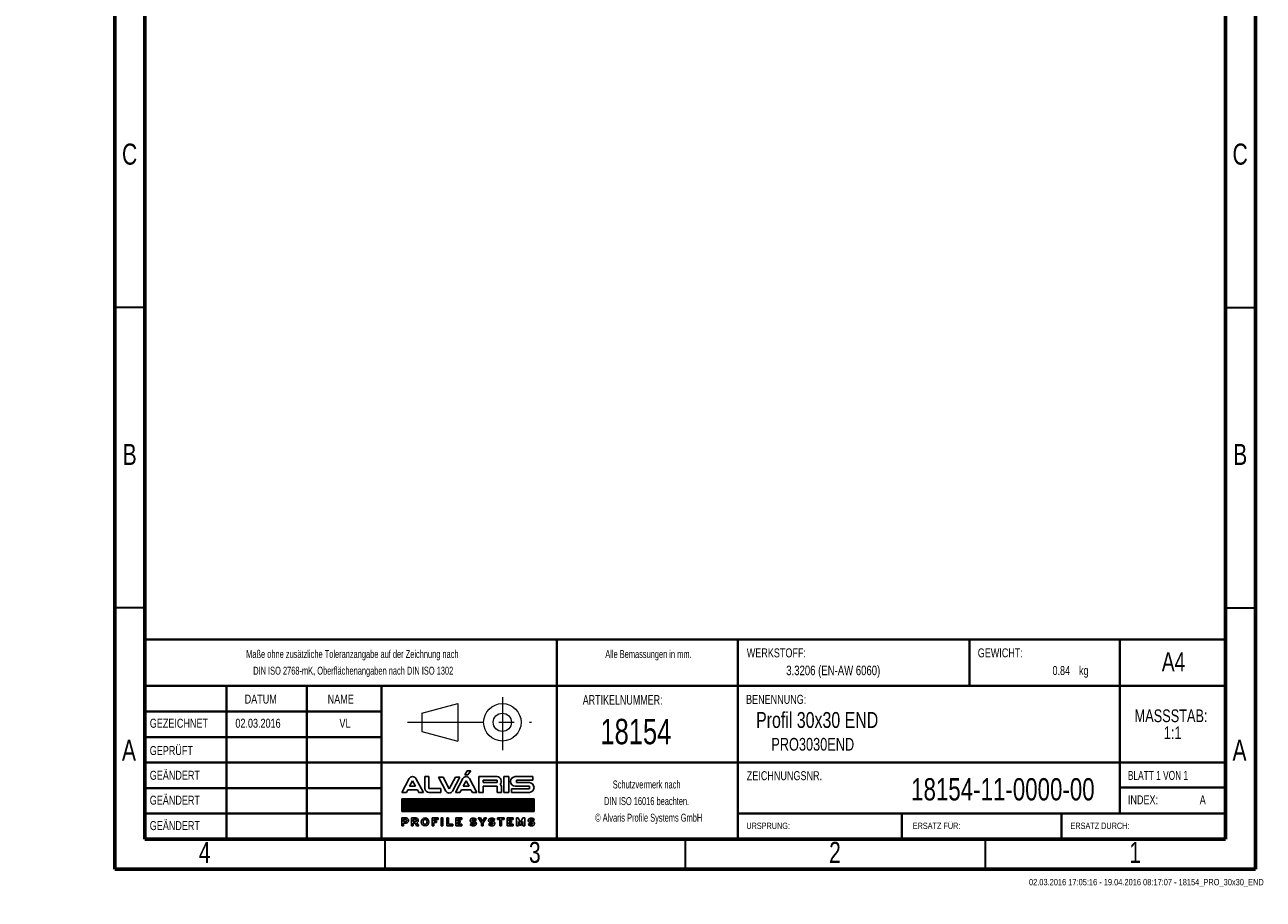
# Model space of a CAD drawing. Header units: millimetres. Extents: x 0 to 206, y 0 to 292.
# Tile 1 of 2: x 0 to 206, y 0 to 146. Entities that reach past the tile are written whole.
import ezdxf

# ---------------------------------------------------------------- set-up
doc = ezdxf.new("R2010")
doc.units = ezdxf.units.MM
doc.header["$PDSIZE"] = -1
doc.linetypes.add('CENTERX2', pattern=[20.32, 12.7, -2.54, 2.54, -2.54])
doc.layers.add('FORMAT', color=7, linetype='Continuous')
doc.layers.add('SLD-0', color=179, linetype='Continuous')
doc.styles.add('SLDTEXTSTYLE0', font='TXT', dxfattribs={"width": 0.75})
doc.styles.add('SLDTEXTSTYLE1', font='TXT', dxfattribs={"width": 0.692308})
doc.styles.add('SLDTEXTSTYLE2', font='TXT', dxfattribs={"width": 0.7})
doc.dimstyles.new('SLDDIMSTYLE4', dxfattribs={"dimtxt": 3.5, "dimasz": 3.556, "dimexe": 0, "dimexo": 0.0625, "dimgap": 0.875, "dimtad": 1, "dimrnd": 1e-09, "dimzin": 12, "dimdsep": 46, "dimtxsty": 'SLDTEXTSTYLE0', "dimblk1": 'NONE', "dimblk2": 'NONE', "dimsah": 1, "dimcen": 0, "dimadec": 0, "dimazin": 3, "dimtfac": 1, "dimtmove": 0, "dimatfit": 3, "dimldrblk": 'NONE', "dimfxl": 1, "dimfrac": 2, "dimtolj": 1, "dimtzin": 12, "dimarcsym": 0})

# ---------------------------------------------------------------- blocks, each defined once
blk = doc.blocks.new('ALVARIS-LOGO_BL1')
at = {"layer": 'SLD-0', "color": 2, "linetype": 'Continuous'}
for p, q in [((-18.5, 130.5), (-6, 152.4)), ((-6, 152.4), (14.6, 152.4)), ((-2.9, 130.5), (14.6, 152.4)), ((-368.6, 33.5), (-327.7, 110.4)), ((-325.1, 67.6), (-308.8, 98.1)), ((-308.8, 98.1), (-292.6, 67.6)), ((-249, 33.5), (-289.9, 110.4)), ((-239.9, 121.2), (-218.3, 121.2)), ((-239.9, 121.2), (-239.9, 55)), ((-218.3, 121.2), (-218.3, 55)), ((-139.8, 117.8), (-165.3, 117.8)), ((-165.3, 117.8), (-124.3, 40.9)), ((-105.4, 53.2), (-139.8, 117.8)), ((-71, 117.8), (-105.4, 53.2)), ((-45.6, 117.8), (-86.5, 40.9)), ((-71.1, 33.5), (-30.2, 110.4)), ((-45.6, 117.8), (-71, 117.8)), ((-27.6, 67.6), (-11.3, 98.1)), ((-18.5, 130.5), (-2.9, 130.5)), ((-11.3, 98.1), (4.9, 67.6)), ((48.5, 33.5), (7.6, 110.4)), ((59.3, 33.5), (59.3, 121.2)), ((59.3, 121.2), (161.1, 121.2)), ((82.2, 100.8), (82.2, 88)), ((161.1, 100.8), (82.2, 100.8)), ((82.2, 88), (161.1, 88)), ((161.1, 88), (161.1, 100.8)), ((198.5, 33.5), (198.5, 121.2)), ((198.5, 121.2), (224.9, 121.2)), ((224.9, 33.5), (224.9, 121.2)), ((260.8, 121.2), (359.8, 121.2)), ((359.8, 102.2), (267.3, 102.2)), ((267.3, 102.2), (267.3, 88)), ((267.3, 88), (340, 88)), ((359.8, 121.2), (359.8, 102.2)), ((-368.6, 33.5), (-343.2, 33.5)), ((-343.2, 33.5), (-335.2, 48.5)), ((-335.2, 48.5), (-282.4, 48.5)), ((-292.6, 67.6), (-325.1, 67.6)), ((-282.4, 48.5), (-274.4, 33.5)), ((-274.4, 33.5), (-249, 33.5)), ((-218.3, 55), (-151.8, 55)), ((-151.8, 33.5), (-218.3, 33.5)), ((-151.8, 55), (-151.8, 33.5)), ((-71.1, 33.5), (-45.7, 33.5)), ((-45.7, 33.5), (-37.7, 48.5)), ((-37.7, 48.5), (15.1, 48.5)), ((4.9, 67.6), (-27.6, 67.6)), ((15.1, 48.5), (23.1, 33.5)), ((23.1, 33.5), (48.5, 33.5)), ((82.2, 33.5), (59.3, 33.5)), ((82.2, 67.6), (82.2, 33.5)), ((82.2, 67.6), (161.1, 67.6)), ((161.1, 67.6), (161.1, 33.5)), ((161.1, 33.5), (184, 33.5)), ((184, 33.5), (184, 67.6)), ((224.9, 33.5), (198.5, 33.5)), ((241.1, 33.5), (241.1, 52.7)), ((241.1, 52.7), (341.3, 52.7)), ((241.1, 33.5), (340, 33.5)), ((341.3, 67.6), (260.8, 67.6)), ((341.3, 52.7), (341.3, 67.6)), ((-368.6, -1.7), (365.4, -1.7)), ((-368.6, -72.5), (-368.6, -1.7)), ((365.4, -1.7), (-368.6, -1.7)), ((-368.6, -1.7), (-368.6, -72.5)), ((-368.6, -71.5), (-298.8, -1.7)), ((-368.6, -67.5), (-302.8, -1.7)), ((-368.6, -63.6), (-306.7, -1.7)), ((-368.6, -59.6), (-310.7, -1.7)), ((-368.6, -55.7), (-314.6, -1.7)), ((-368.6, -51.7), (-318.6, -1.7)), ((-368.6, -47.8), (-322.5, -1.7)), ((-368.6, -43.8), (-326.5, -1.7)), ((-368.6, -39.9), (-330.5, -1.7)), ((-368.6, -35.9), (-334.4, -1.7)), ((-368.6, -31.9), (-338.4, -1.7)), ((-368.6, -28), (-342.3, -1.7)), ((-368.6, -24), (-346.3, -1.7)), ((-368.6, -20.1), (-350.2, -1.7)), ((-368.6, -16.1), (-354.2, -1.7)), ((-368.6, -12.2), (-358.1, -1.7)), ((-368.6, -8.2), (-362.1, -1.7)), ((-368.6, -4.3), (-366, -1.7)), ((-365.7, -72.5), (-294.9, -1.7)), ((-361.7, -72.5), (-290.9, -1.7)), ((-357.8, -72.5), (-287, -1.7)), ((-353.8, -72.5), (-283, -1.7)), ((-349.8, -72.5), (-279.1, -1.7)), ((-345.9, -72.5), (-275.1, -1.7)), ((-341.9, -72.5), (-271.2, -1.7)), ((-338, -72.5), (-267.2, -1.7)), ((-334, -72.5), (-263.2, -1.7)), ((-330.1, -72.5), (-259.3, -1.7)), ((-326.1, -72.5), (-255.3, -1.7)), ((-322.2, -72.5), (-251.4, -1.7)), ((-318.2, -72.5), (-247.4, -1.7)), ((-314.3, -72.5), (-243.5, -1.7)), ((-310.3, -72.5), (-239.5, -1.7)), ((-306.4, -72.5), (-235.6, -1.7)), ((-302.4, -72.5), (-231.6, -1.7)), ((-298.5, -72.5), (-227.7, -1.7)), ((-294.5, -72.5), (-223.7, -1.7)), ((-290.5, -72.5), (-219.8, -1.7)), ((-286.6, -72.5), (-215.8, -1.7)), ((-282.6, -72.5), (-211.8, -1.7)), ((-278.7, -72.5), (-207.9, -1.7)), ((-274.7, -72.5), (-203.9, -1.7)), ((-270.8, -72.5), (-200, -1.7)), ((-266.8, -72.5), (-196, -1.7)), ((-262.9, -72.5), (-192.1, -1.7)), ((-258.9, -72.5), (-188.1, -1.7)), ((-255, -72.5), (-184.2, -1.7)), ((-251, -72.5), (-180.2, -1.7)), ((-247.1, -72.5), (-176.3, -1.7)), ((-243.1, -72.5), (-172.3, -1.7)), ((-239.2, -72.5), (-168.4, -1.7)), ((-235.2, -72.5), (-164.4, -1.7)), ((-231.2, -72.5), (-160.5, -1.7)), ((-227.3, -72.5), (-156.5, -1.7)), ((-223.3, -72.5), (-152.5, -1.7)), ((-219.4, -72.5), (-148.6, -1.7)), ((-215.4, -72.5), (-144.6, -1.7)), ((-211.5, -72.5), (-140.7, -1.7)), ((-207.5, -72.5), (-136.7, -1.7)), ((-203.6, -72.5), (-132.8, -1.7)), ((-199.6, -72.5), (-128.8, -1.7)), ((-195.7, -72.5), (-124.9, -1.7)), ((-191.7, -72.5), (-120.9, -1.7)), ((-187.8, -72.5), (-117, -1.7)), ((-183.8, -72.5), (-113, -1.7)), ((-179.8, -72.5), (-109.1, -1.7)), ((-175.9, -72.5), (-105.1, -1.7)), ((-171.9, -72.5), (-101.2, -1.7)), ((-168, -72.5), (-97.2, -1.7)), ((-164, -72.5), (-93.2, -1.7)), ((-160.1, -72.5), (-89.3, -1.7)), ((-156.1, -72.5), (-85.3, -1.7)), ((-152.2, -72.5), (-81.4, -1.7)), ((-148.2, -72.5), (-77.4, -1.7)), ((-144.3, -72.5), (-73.5, -1.7)), ((-140.3, -72.5), (-69.5, -1.7)), ((-136.4, -72.5), (-65.6, -1.7)), ((-132.4, -72.5), (-61.6, -1.7)), ((-128.5, -72.5), (-57.7, -1.7)), ((-124.5, -72.5), (-53.7, -1.7)), ((-120.5, -72.5), (-49.8, -1.7)), ((-116.6, -72.5), (-45.8, -1.7)), ((-112.6, -72.5), (-41.8, -1.7)), ((-108.7, -72.5), (-37.9, -1.7)), ((-104.7, -72.5), (-33.9, -1.7)), ((-100.8, -72.5), (-30, -1.7)), ((-96.8, -72.5), (-26, -1.7)), ((-92.9, -72.5), (-22.1, -1.7)), ((-88.9, -72.5), (-18.1, -1.7)), ((-85, -72.5), (-14.2, -1.7)), ((-81, -72.5), (-10.2, -1.7)), ((-77.1, -72.5), (-6.3, -1.7)), ((-73.1, -72.5), (-2.3, -1.7)), ((-69.2, -72.5), (1.6, -1.7)), ((-65.2, -72.5), (5.6, -1.7)), ((-61.2, -72.5), (9.5, -1.7)), ((-57.3, -72.5), (13.5, -1.7)), ((-53.3, -72.5), (17.5, -1.7)), ((-49.4, -72.5), (21.4, -1.7)), ((-45.4, -72.5), (25.4, -1.7)), ((-41.5, -72.5), (29.3, -1.7)), ((-37.5, -72.5), (33.3, -1.7)), ((-33.6, -72.5), (37.2, -1.7)), ((-29.6, -72.5), (41.2, -1.7)), ((-25.7, -72.5), (45.1, -1.7)), ((-21.7, -72.5), (49.1, -1.7)), ((-17.8, -72.5), (53, -1.7)), ((-13.8, -72.5), (57, -1.7)), ((-9.8, -72.5), (60.9, -1.7)), ((-5.9, -72.5), (64.9, -1.7)), ((-1.9, -72.5), (68.8, -1.7)), ((2, -72.5), (72.8, -1.7)), ((6, -72.5), (76.8, -1.7)), ((9.9, -72.5), (80.7, -1.7)), ((13.9, -72.5), (84.7, -1.7)), ((17.8, -72.5), (88.6, -1.7)), ((21.8, -72.5), (92.6, -1.7)), ((25.7, -72.5), (96.5, -1.7)), ((29.7, -72.5), (100.5, -1.7)), ((33.6, -72.5), (104.4, -1.7)), ((37.6, -72.5), (108.4, -1.7)), ((41.5, -72.5), (112.3, -1.7)), ((45.5, -72.5), (116.3, -1.7)), ((49.5, -72.5), (120.2, -1.7)), ((53.4, -72.5), (124.2, -1.7)), ((57.4, -72.5), (128.1, -1.7)), ((61.3, -72.5), (132.1, -1.7)), ((65.3, -72.5), (136.1, -1.7)), ((69.2, -72.5), (140, -1.7)), ((73.2, -72.5), (144, -1.7)), ((77.1, -72.5), (147.9, -1.7)), ((81.1, -72.5), (151.9, -1.7)), ((85, -72.5), (155.8, -1.7)), ((89, -72.5), (159.8, -1.7)), ((92.9, -72.5), (163.7, -1.7)), ((96.9, -72.5), (167.7, -1.7)), ((100.8, -72.5), (171.6, -1.7)), ((104.8, -72.5), (175.6, -1.7)), ((108.8, -72.5), (179.5, -1.7)), ((112.7, -72.5), (183.5, -1.7)), ((116.7, -72.5), (187.5, -1.7)), ((120.6, -72.5), (191.4, -1.7)), ((124.6, -72.5), (195.4, -1.7)), ((128.5, -72.5), (199.3, -1.7)), ((132.5, -72.5), (203.3, -1.7)), ((136.4, -72.5), (207.2, -1.7)), ((140.4, -72.5), (211.2, -1.7)), ((144.3, -72.5), (215.1, -1.7)), ((148.3, -72.5), (219.1, -1.7)), ((152.2, -72.5), (223, -1.7)), ((156.2, -72.5), (227, -1.7)), ((160.1, -72.5), (230.9, -1.7)), ((164.1, -72.5), (234.9, -1.7)), ((168.1, -72.5), (238.8, -1.7)), ((172, -72.5), (242.8, -1.7)), ((176, -72.5), (246.8, -1.7)), ((179.9, -72.5), (250.7, -1.7)), ((183.9, -72.5), (254.7, -1.7)), ((187.8, -72.5), (258.6, -1.7)), ((191.8, -72.5), (262.6, -1.7)), ((195.7, -72.5), (266.5, -1.7)), ((199.7, -72.5), (270.5, -1.7)), ((203.6, -72.5), (274.4, -1.7)), ((207.6, -72.5), (278.4, -1.7)), ((211.5, -72.5), (282.3, -1.7)), ((215.5, -72.5), (286.3, -1.7)), ((219.5, -72.5), (290.2, -1.7)), ((223.4, -72.5), (294.2, -1.7)), ((227.4, -72.5), (298.1, -1.7)), ((231.3, -72.5), (302.1, -1.7)), ((235.3, -72.5), (306.1, -1.7)), ((239.2, -72.5), (310, -1.7)), ((243.2, -72.5), (314, -1.7)), ((247.1, -72.5), (317.9, -1.7)), ((251.1, -72.5), (321.9, -1.7)), ((255, -72.5), (325.8, -1.7)), ((259, -72.5), (329.8, -1.7)), ((262.9, -72.5), (333.7, -1.7)), ((266.9, -72.5), (337.7, -1.7)), ((270.8, -72.5), (341.6, -1.7)), ((274.8, -72.5), (345.6, -1.7)), ((278.8, -72.5), (349.5, -1.7)), ((282.7, -72.5), (353.5, -1.7)), ((286.7, -72.5), (357.5, -1.7)), ((290.6, -72.5), (361.4, -1.7)), ((294.6, -72.5), (365.4, -1.7)), ((298.5, -72.5), (365.4, -5.6)), ((302.5, -72.5), (365.4, -9.5)), ((306.4, -72.5), (365.4, -13.5)), ((310.4, -72.5), (365.4, -17.4)), ((314.3, -72.5), (365.4, -21.4)), ((318.3, -72.5), (365.4, -25.3)), ((322.2, -72.5), (365.4, -29.3)), ((326.2, -72.5), (365.4, -33.2)), ((330.1, -72.5), (365.4, -37.2)), ((334.1, -72.5), (365.4, -41.1)), ((338.1, -72.5), (365.4, -45.1)), ((342, -72.5), (365.4, -49.1)), ((346, -72.5), (365.4, -53)), ((349.9, -72.5), (365.4, -57)), ((353.9, -72.5), (365.4, -60.9)), ((357.8, -72.5), (365.4, -64.9)), ((365.4, -1.7), (365.4, -72.5)), ((365.4, -72.5), (365.4, -1.7)), ((365.4, -72.5), (-368.6, -72.5)), ((-368.6, -72.5), (365.4, -72.5)), ((-368.6, -108.1), (-368.6, -152.4)), ((-368.6, -108.1), (-345.2, -108.1)), ((-359.4, -127.2), (-359.4, -117.3)), ((-359.4, -117.3), (-346.2, -117.3)), ((-359.4, -127.2), (-346.2, -127.2)), ((-359.4, -152.4), (-359.4, -136.5)), ((-359.4, -136.5), (-345.2, -136.5)), ((-314.5, -108.1), (-314.5, -152.4)), ((-314.5, -108.1), (-291.1, -108.1)), ((-305.3, -127.2), (-305.3, -117.3)), ((-305.3, -117.3), (-292, -117.3)), ((-305.3, -127.2), (-292, -127.2)), ((-305.3, -152.4), (-305.3, -136.5)), ((-305.3, -136.5), (-295.3, -136.5)), ((-295.3, -136.5), (-286.5, -152.4)), ((-284.6, -134.9), (-275, -152.4)), ((-200.9, -108.1), (-166.2, -108.1)), ((-200.9, -152.4), (-200.9, -108.1)), ((-166.2, -117.3), (-191.2, -117.3)), ((-191.2, -117.3), (-191.2, -124.8)), ((-191.2, -124.8), (-176.7, -124.8)), ((-176.7, -133.5), (-191.2, -133.5)), ((-191.2, -133.5), (-191.2, -152.4)), ((-176.7, -124.8), (-176.7, -133.5)), ((-166.2, -108.1), (-166.2, -117.3)), ((-149.7, -108.1), (-140, -108.1)), ((-149.7, -152.4), (-149.7, -108.1)), ((-140, -108.1), (-140, -152.4)), ((-119.3, -108.1), (-119.3, -152.4)), ((-109.6, -108.1), (-119.3, -108.1)), ((-109.6, -142.7), (-109.6, -108.1)), ((-68.9, -152.4), (-68.9, -108.1)), ((-68.9, -108.1), (-35, -108.1)), ((-35, -117.3), (-58.9, -117.3)), ((-58.9, -117.3), (-58.9, -124.8)), ((-58.9, -124.8), (-45.3, -124.8)), ((-45.3, -132.9), (-58.9, -132.9)), ((-58.9, -132.9), (-58.9, -142.7)), ((-45.3, -124.8), (-45.3, -132.9)), ((-35, -108.1), (-35, -117.3)), ((27, -126.1), (28.9, -126.1)), ((27, -135.3), (28.9, -135.3)), ((38.3, -122.2), (45.7, -116.2)), ((55.9, -108.1), (67.4, -108.1)), ((74.5, -135.1), (55.9, -108.1)), ((67.4, -108.1), (79.2, -127.4)), ((74.5, -152.4), (74.5, -135.1)), ((79.2, -127.4), (91, -108.1)), ((102.5, -108.1), (83.9, -135.1)), ((83.9, -135.1), (83.9, -152.4)), ((91, -108.1), (102.5, -108.1)), ((129.8, -126.1), (131.6, -126.1)), ((129.8, -135.3), (131.6, -135.3)), ((141.1, -122.2), (148.4, -116.2)), ((161.8, -117.3), (161.8, -108.1)), ((161.8, -108.1), (199.3, -108.1)), ((175.8, -117.3), (161.8, -117.3)), ((175.8, -152.4), (175.8, -117.3)), ((199.3, -117.3), (185.6, -117.3)), ((185.6, -117.3), (185.6, -152.4)), ((199.3, -108.1), (199.3, -117.3)), ((216.2, -152.4), (216.2, -108.1)), ((216.2, -108.1), (250.1, -108.1)), ((250.1, -117.3), (226.2, -117.3)), ((226.2, -117.3), (226.2, -124.8)), ((226.2, -124.8), (239.8, -124.8)), ((239.8, -132.9), (226.2, -132.9)), ((226.2, -132.9), (226.2, -142.7)), ((239.8, -124.8), (239.8, -132.9)), ((250.1, -108.1), (250.1, -117.3)), ((268.4, -152.4), (268.4, -108.1)), ((268.4, -108.1), (278, -108.1)), ((291.1, -134.4), (278, -108.1)), ((278.4, -127.9), (291.1, -152.4)), ((278.4, -127.9), (278.4, -152.4)), ((291.1, -134.4), (304.2, -108.1)), ((303.8, -127.9), (291.1, -152.4)), ((303.8, -127.9), (303.8, -152.4)), ((304.2, -108.1), (313.8, -108.1)), ((313.8, -152.4), (313.8, -108.1)), ((350, -126.1), (351.9, -126.1)), ((350, -135.3), (351.9, -135.3)), ((361.3, -122.2), (368.6, -116.2)), ((361.8, -72.5), (365.4, -68.8)), ((-368.6, -152.4), (-359.4, -152.4)), ((-314.5, -152.4), (-305.3, -152.4)), ((-275, -152.4), (-286.5, -152.4)), ((-191.2, -152.4), (-200.9, -152.4)), ((-140, -152.4), (-149.7, -152.4)), ((-119.3, -152.4), (-85.2, -152.4)), ((-85.2, -142.7), (-109.6, -142.7)), ((-85.2, -152.4), (-85.2, -142.7)), ((-35, -152.4), (-68.9, -152.4)), ((-58.9, -142.7), (-35, -142.7)), ((-35, -142.7), (-35, -152.4)), ((17.6, -139.1), (10.3, -145.2)), ((83.9, -152.4), (74.5, -152.4)), ((120.4, -139.1), (113, -145.2)), ((185.6, -152.4), (175.8, -152.4)), ((250.1, -152.4), (216.2, -152.4)), ((226.2, -142.7), (250.1, -142.7)), ((250.1, -142.7), (250.1, -152.4)), ((278.4, -152.4), (268.4, -152.4)), ((303.8, -152.4), (313.8, -152.4)), ((340.6, -139.1), (333.2, -145.2))]:
    blk.add_line(p, q, dxfattribs=at)
for centre, radius, start, end in [((-308.8, 99.3), 21.9, 30.42764, 149.57236), ((-11.3, 99.3), 21.9, 30.42764, 149.57236), ((156.9, 94.5), 27, 321.76228, 80.96222), ((161, 61.2), 23.9, 15.46235, 43.90993), ((262.3, 94.4), 26.9, 93.03544, 266.96456), ((338.1, 60.7), 27.3, 273.93117, 86.06883), ((-218.3, 55), 21.6, 180, 270), ((-105.4, 52), 21.9, 210.42764, 329.57236), ((-346.2, -122.3), 4.96, 270, 90), ((-345.2, -122.3), 14.2, 270, 90), ((-292, -122.3), 4.96, 270, 90), ((-291.1, -122.3), 14.2, 297.02151, 90), ((27, -134.2), 16.5, 46.72744, 90.01421), ((129.8, -134.2), 16.5, 46.72744, 90.01421), ((350, -134.2), 16.5, 46.72744, 90.01421), ((28.9, -127.2), 16.5, 226.72744, 270.01421), ((131.6, -127.2), 16.5, 226.72744, 270.01421), ((351.9, -127.2), 16.5, 226.72744, 270.01421)]:
    blk.add_arc(centre, radius, start, end, dxfattribs=at)
for centre, major_axis, ratio in [((-239.3, -130.2), (0, 22.2), 0.948396), ((-239.3, -130.1), (0, 13.9), 0.802774)]:
    blk.add_ellipse(centre, major_axis=major_axis, ratio=ratio, dxfattribs=at)
for centre, major_axis, ratio, start_param, end_param in [((27, -122.1), (-16.6, 0), 0.794296, 4.712389, 7.853982), ((27, -121.9), (-6.28, 0), 0.661774, 4.712389, 7.853982), ((27, -122.1), (-20.9, 0), 0.630369, 3.608164, 4.712389), ((28.9, -139.2), (16.6, 0), 0.794296, 4.712389, 7.853982), ((28.9, -139.5), (6.28, 0), 0.661774, 4.712389, 7.853982), ((129.8, -122.1), (-16.6, 0), 0.794296, 4.712389, 7.853982), ((129.8, -121.9), (-6.28, 0), 0.661774, 4.712389, 7.853982), ((129.8, -122.1), (-20.9, 0), 0.630369, 3.608164, 4.712389), ((131.6, -139.2), (16.6, 0), 0.794296, 4.712389, 7.853982), ((131.6, -139.5), (6.28, 0), 0.661774, 4.712389, 7.853982), ((350, -122.1), (-16.6, 0), 0.794296, 4.712389, 7.853982), ((350, -121.9), (-6.28, 0), 0.661774, 4.712389, 7.853982), ((350, -122.1), (-20.9, 0), 0.630369, 3.608164, 4.712389), ((351.9, -139.2), (16.6, 0), 0.794296, 4.712389, 7.853982), ((351.9, -139.5), (6.28, 0), 0.661774, 4.712389, 7.853982), ((28.9, -139.2), (20.9, 0), 0.630369, 3.608164, 4.712389), ((131.6, -139.2), (20.9, 0), 0.630369, 3.608164, 4.712389), ((351.9, -139.2), (20.9, 0), 0.630369, 3.608164, 4.712389)]:
    blk.add_ellipse(centre, major_axis=major_axis, ratio=ratio, start_param=start_param, end_param=end_param, dxfattribs=at)
blk = doc.blocks.new('Block2')
at = {"color": 7, "linetype": 'CENTERX2', "lineweight": 0}
for p, q in [((289.49, 33.46), (289.49, 24.67)), ((273.66, 29.29), (294.36, 29.29))]:
    blk.add_line(p, q, dxfattribs=at)
at = {"color": 7, "linetype": 'Continuous', "lineweight": 0}
for p, q in [((276.07, 30.81), (282.06, 32.4)), ((282.06, 32.4), (282.06, 26.16)), ((276.07, 30.81), (276.07, 27.78)), ((276.07, 27.78), (282.06, 26.16))]:
    blk.add_line(p, q, dxfattribs=at)
for radius in [3.12, 1.52]:
    blk.add_circle((289.49, 29.29), radius, dxfattribs=at)
blk.add_attdef('AUTOATTR7', (0, 0), '', height=1, dxfattribs=at)
blk = doc.blocks.new('SW_NOTE_0')
at = {"color": 0, "linetype": 'Continuous', "lineweight": 0, "char_height": 2.117, "attachment_point": 2, "style": 'SLDTEXTSTYLE0'}
for s, insert in [('MASSSTAB:', (6.98, 2.73)), ('1:1', (7.25, -0.09))]:
    blk.add_mtext(s, dxfattribs=dict(at, insert=insert))
blk = doc.blocks.new('SW_NOTE_1')
at = {"color": 0, "linetype": 'Continuous', "lineweight": 0, "char_height": 1.3229, "attachment_point": 2, "style": 'SLDTEXTSTYLE2'}
for s, insert in [('Schutzvermerk nach', (8.16, 1.71)), ('DIN ISO 16016 beachten.', (8.15, -1.06)), ('© Alvaris Profile Systems GmbH', (8.5, -3.82))]:
    blk.add_mtext(s, dxfattribs=dict(at, insert=insert))
blk = doc.blocks.new('SW_NOTE_2')
at = {"color": 0, "linetype": 'Continuous', "lineweight": 0, "char_height": 1.3229, "attachment_point": 2, "style": 'SLDTEXTSTYLE2'}
for s, insert in [('Maße ohne zusätzliche Toleranzangabe auf der Zeichnung nach', (25.55, 1.71)), ('DIN ISO 2768-mK, Oberflächenangaben nach DIN ISO 1302', (25.69, -1.06))]:
    blk.add_mtext(s, dxfattribs=dict(at, insert=insert))
blk = doc.blocks.new('_D_6')
at = {"color": 7, "linetype": 'Continuous', "lineweight": 0, "char_height": 3.5, "attachment_point": 1, "rotation": 359.5638, "style": 'SLDTEXTSTYLE0'}
for s, insert in [('%%c', (89.1, 218.62)), ('7,30', (94.38, 218.63))]:
    blk.add_mtext(s, dxfattribs=dict(at, insert=insert))
blk = doc.blocks.new('_NONE')

msp = doc.modelspace()

# ---------------------------------------------------------------- linework, layer by layer
at = {"color": 7, "linetype": 'Continuous', "lineweight": 60}
for p, q in [((15, 292), (15, 5)), ((205, 5), (205, 292)), ((20, 10), (20, 287)), ((200, 287), (200, 10)), ((20, 10), (200, 10)), ((15, 5), (205, 5))]:
    msp.add_line(p, q, dxfattribs=at)
at = {"color": 7, "linetype": 'Continuous', "lineweight": 30}
for p, q in [((20, 98.5), (15, 98.5)), ((200, 98.5), (205, 98.5)), ((20, 48.5), (15, 48.5)), ((200, 48.5), (205, 48.5)), ((60, 10), (60, 5)), ((110, 10), (110, 5)), ((160, 10), (160, 5))]:
    msp.add_line(p, q, dxfattribs=at)
at = {"color": 7, "linetype": 'Continuous', "lineweight": 40}
for p, q in [((20, 65.25), (20, 10)), ((200, 43.263), (20, 43.263)), ((20, 43.263), (20, 10)), ((88.645, 35.5), (88.645, 43.263)), ((118.8, 35.5), (118.8, 43.263)), ((157.357, 35.5), (157.357, 43.263)), ((182.443, 35.5), (182.443, 43.263)), ((118.8, 35.5), (20, 35.5)), ((33.596, 35.5), (33.596, 10)), ((46.991, 35.5), (46.991, 10)), ((59.403, 35.5), (59.403, 10)), ((88.645, 10), (88.645, 35.5)), ((118.8, 35.5), (118.8, 10)), ((182.443, 35.5), (118.8, 35.5)), ((182.443, 14.325), (182.443, 35.5)), ((200, 35.5), (182.443, 35.5)), ((59.403, 31.25), (20, 31.25)), ((59.403, 27), (20, 27)), ((200, 22.75), (20, 22.75)), ((200, 18.575), (182.443, 18.575)), ((59.403, 18.475), (20, 18.475)), ((20, 14.25), (59.403, 14.25)), ((200, 14.25), (118.8, 14.25)), ((146.129, 10), (146.129, 14.25)), ((172.682, 10), (172.682, 14.25))]:
    msp.add_line(p, q, dxfattribs=at)
at = {"color": 7, "linetype": 'Continuous', "lineweight": 0}
msp.add_line((118.8, 14.25), (200, 14.25), dxfattribs=at)
msp.add_point((200, 46.224), dxfattribs=at)

# ---------------------------------------------------------------- block references
for name, p in [('SW_NOTE_2', (29.024, 39.767)), ('SW_NOTE_0', (183.974, 28.867)), ('SW_NOTE_1', (95.436, 18.055))]:
    msp.add_blockref(name, p, dxfattribs=at)
at = {"color": 7, "linetype": 'Continuous'}
msp.add_blockref('Block2', (-209.927, 0.164), dxfattribs=at)
at = {"layer": 'FORMAT', "xscale": 0.03, "yscale": 0.03, "zscale": 0.03}
msp.add_blockref('ALVARIS-LOGO_BL1', (73.869, 16.777), dxfattribs=at)

# ---------------------------------------------------------------- texts
at = {"color": 7, "linetype": 'Continuous', "lineweight": 0}
for s, insert, char_height, attachment_point, style in [('C', (17.464, 125.799), 3.5, 2, 'SLDTEXTSTYLE0'), ('C', (202.464, 125.799), 3.5, 2, 'SLDTEXTSTYLE0'), ('B', (17.473, 75.799), 3.5, 2, 'SLDTEXTSTYLE0'), ('B', (202.473, 75.799), 3.5, 2, 'SLDTEXTSTYLE0'), ('Alle Bemassungen in mm.', (103.894, 41.472), 1.32292, 2, 'SLDTEXTSTYLE2'), ('WERKSTOFF:', (120.274, 41.761), 1.5, 1, 'SLDTEXTSTYLE0'), ('GEWICHT:', (158.753, 41.76), 1.4986, 1, 'SLDTEXTSTYLE0'), ('A4', (191.366, 41.128), 3.175, 2, 'SLDTEXTSTYLE0'), ('3.3206 (EN-AW 6060)', (142.512, 38.887), 1.5875, 3, 'SLDTEXTSTYLE0'), ('0.84', (174.13, 38.823), 1.4986, 3, 'SLDTEXTSTYLE0'), ('kg', (175.627, 38.823), 1.4986, 1, 'SLDTEXTSTYLE0'), ('DATUM', (36.633, 34.066), 1.5, 1, 'SLDTEXTSTYLE0'), ('NAME', (50.463, 34.066), 1.5, 1, 'SLDTEXTSTYLE0'), ('ARTIKELNUMMER:', (99.597, 33.981), 1.5875, 2, 'SLDTEXTSTYLE2'), ('BENENNUNG:', (120.156, 34.025), 1.5, 1, 'SLDTEXTSTYLE0'), ('Profil 30x30 END', (121.826, 31.162), 2.64583, 1, 'SLDTEXTSTYLE0'), ('GEZEICHNET', (20.83, 30.048), 1.5, 1, 'SLDTEXTSTYLE0'), ('02.03.2016', (35.09, 30.048), 1.5, 1, 'SLDTEXTSTYLE0'), ('VL', (53.341, 30.048), 1.5, 2, 'SLDTEXTSTYLE0'), ('18154', (95.897, 30.031), 4.2333, 1, 'SLDTEXTSTYLE0'), ('PRO3030END', (124.36, 26.853), 2.1167, 1, 'SLDTEXTSTYLE0'), ('A', (17.36, 26.549), 3.5, 2, 'SLDTEXTSTYLE0'), ('GEPRÜFT', (20.819, 25.505), 1.5, 1, 'SLDTEXTSTYLE0'), ('A', (202.36, 26.549), 3.5, 2, 'SLDTEXTSTYLE0'), ('GEÄNDERT', (20.822, 21.38), 1.5, 1, 'SLDTEXTSTYLE0'), ('ZEICHNUNGSNR.', (120.279, 21.317), 1.5, 1, 'SLDTEXTSTYLE0'), ('BLATT 1 VON 1', (183.765, 21.367), 1.5, 1, 'SLDTEXTSTYLE1'), ('18154-11-0000-00', (178.223, 20.154), 3.70417, 3, 'SLDTEXTSTYLE0'), ('GEÄNDERT', (20.822, 17.239), 1.5, 1, 'SLDTEXTSTYLE0'), ('INDEX:', (183.765, 17.304), 1.5, 1, 'SLDTEXTSTYLE0'), ('A', (195.727, 17.304), 1.5, 1, 'SLDTEXTSTYLE0'), ('GEÄNDERT', (20.822, 13.004), 1.5, 1, 'SLDTEXTSTYLE0'), ('URSPRUNG:', (120.202, 12.756), 1.0583, 1, 'SLDTEXTSTYLE0'), ('ERSATZ FÜR:', (147.922, 12.756), 1.05833, 1, 'SLDTEXTSTYLE0'), ('ERSATZ DURCH:', (174.204, 12.756), 1.05833, 1, 'SLDTEXTSTYLE0'), ('4', (29.965, 9.549), 3.5, 2, 'SLDTEXTSTYLE0'), ('3', (84.965, 9.549), 3.5, 2, 'SLDTEXTSTYLE0'), ('2', (134.965, 9.549), 3.5, 2, 'SLDTEXTSTYLE0'), ('1', (184.965, 9.549), 3.5, 2, 'SLDTEXTSTYLE0'), ('02.03.2016 17:05:16 - 19.04.2016 08:17:07 - 18154_PRO_30x30_END', (206.394, 3.379), 1.05833, 3, 'SLDTEXTSTYLE2')]:
    msp.add_mtext(s, dxfattribs=dict(at, insert=insert, char_height=char_height, attachment_point=attachment_point, style=style))

# ---------------------------------------------------------------- dimensions: what is measured, and where the dimension line sits
dim = msp.add_diameter_dim_2p(p1=(1.428, 2.538), p2=(0, 0), dimstyle='SLDDIMSTYLE4', dxfattribs=at)
dim.commit()
dim.dimension.update_dxf_attribs({"geometry": '_D_6', "text_midpoint": (96.233, 214.054), "dimtype": 163})

doc.saveas('drawing.dxf')
